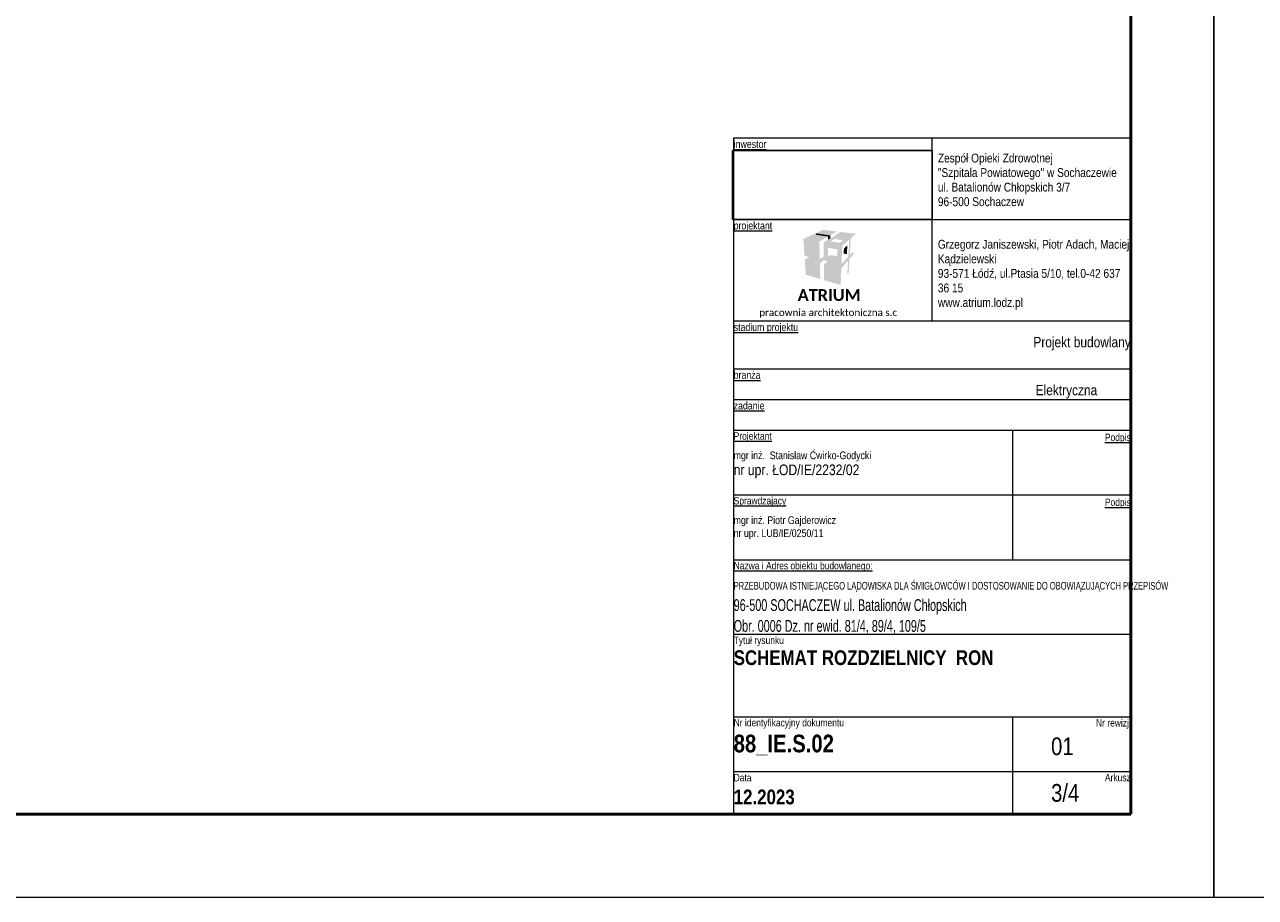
# Model space of a CAD drawing. Header units: millimetres. Extents: x 1009 to 2755, y 1436 to 2329.
# Tile 6 of 9: x 2054 to 2263, y 1436 to 1584. Entities that reach past the tile are written whole.
import ezdxf
from ezdxf.xclip import XClip

# ---------------------------------------------------------------- set-up
doc = ezdxf.new("R2010")
doc.units = ezdxf.units.MM
doc.header["$XCLIPFRAME"] = 2
doc.set_wipeout_variables(frame=1)
doc.linetypes.add('Wipeout_Contour', pattern=[1000, 0, -1000])
for name, color, linetype, lineweight in [('01', 7, 'Continuous', 13), ('0100', 7, 'Continuous', 13), ('Formatka', 7, 'Continuous', 50), ('JD_RAMKA', 7, 'Continuous', 5), ('Stron', 253, 'Continuous', 13)]:
    doc.layers.add(name, color=color, linetype=linetype, lineweight=lineweight)
doc.layers.add('820-G Rysunki Obrazki', color=7, linetype='Continuous')
doc.layers.add('logo szpitala_1_820-G Rysunki Obrazki', color=7, linetype='Continuous')
doc.styles.add('STYL_AUTOMATYCZNY_1', font='Arial Narrow.ttf')
doc.styles.add('STYL_AUTOMATYCZNY_3', font='txt')
doc.styles.add('STYL_AUTOMATYCZNY_4', font='Arial Narrow.ttf', dxfattribs={"width": 0.8})
doc.styles.add('STYL_AUTOMATYCZNY_5', font='Arial Narrow.ttf', dxfattribs={"width": 0.75})
doc.styles.add('STYL_AUTOMATYCZNY_6', font='txt')

# ---------------------------------------------------------------- blocks, each defined once
blk = doc.blocks.new('Rysunek_1_1', base_point=(159205.31, -16737.17))
at = {"color": 254, "linetype": 'Wipeout_Contour', "lineweight": 0, "ltscale": 640395.641388}
blk.add_wipeout([(159205.31, -16737.17), (159239.18, -16737.17), (159239.18, -16725.49), (159205.31, -16725.49)], dxfattribs=at).dxf.layer = 'logo szpitala_1_820-G Rysunki Obrazki'

msp = doc.modelspace()

# ---------------------------------------------------------------- hatches: boundary and pattern name
at = {"layer": '0100', "linetype": 'Continuous', "lineweight": 13}
for points in [[(2187.7, 1548.25), (2186.03, 1547.48), (2188.74, 1547.03), (2190.24, 1547.88)], [(2186.03, 1547.48), (2186.22, 1544.62), (2188.82, 1544.04), (2188.74, 1547.03)], [(2190.58, 1548.08), (2191.73, 1548.74), (2189.38, 1549.02), (2188.1, 1548.43)], [(2188.1, 1548.43), (2188.1, 1548.19), (2190.24, 1547.88), (2190.23, 1547.37), (2190.58, 1547.58), (2190.58, 1547.83), (2190.58, 1548.08)], [(2194.97, 1548.34), (2192.35, 1548.66), (2191.25, 1547.99), (2191.25, 1547.74), (2193.81, 1547.37), (2193.65, 1544.48), (2193.9, 1544.77), (2194.07, 1547.59)], [(2189.52, 1543.16), (2189.55, 1540.48), (2192.36, 1539.66), (2192.47, 1542.46), (2193.61, 1543.8), (2193.48, 1541.57), (2193.71, 1541.56), (2193.86, 1544.1), (2194.71, 1545.1), (2194.25, 1545.16), (2193.9, 1544.77), (2193.65, 1544.48), (2193.36, 1544.17), (2193.11, 1543.89), (2192.5, 1543.2), (2190.19, 1543.73)], [(2193.42, 1544.91), (2193.49, 1546.38), (2192.91, 1545.85), (2192.87, 1544.98)], [(2186.27, 1543.93), (2188.83, 1543.33), (2189.51, 1543.88), (2189.5, 1544.58), (2188.82, 1544.04), (2187.02, 1544.44)], [(2186.27, 1543.93), (2186.44, 1541.4), (2188.9, 1540.67), (2188.83, 1543.33)]]:
    msp.add_hatch(color=7, dxfattribs=at).paths.add_polyline_path(points)
h = msp.add_hatch(color=7, dxfattribs=at)
h.paths.add_polyline_path([(2192.63, 1546.38), (2193.81, 1547.37), (2190.92, 1547.78), (2189.48, 1546.91)])
h.paths.add_polyline_path([(2190.64, 1547.04), (2191.29, 1547.48), (2192.76, 1547.27), (2192.16, 1546.81)], flags=0)
h = msp.add_hatch(color=7, dxfattribs=at)
h.paths.add_polyline_path([(2192.5, 1543.2), (2192.63, 1546.38), (2189.48, 1546.91), (2189.51, 1543.88)])
h.paths.add_polyline_path([(2190.23, 1545.98), (2191.78, 1545.71), (2191.76, 1544.52), (2190.6, 1544.73), (2190.23, 1544.47)], flags=0)

# ---------------------------------------------------------------- linework, layer by layer
at = {"layer": '0100', "color": 7, "linetype": 'Continuous', "lineweight": 13, "flags": 128}
for points in [[(2174.21, 1564.61), (2241.56, 1564.61)], [(2174.21, 1533.56), (2241.56, 1533.56)], [(2174.21, 1525.46), (2241.56, 1525.46)], [(2174.21, 1520.26), (2241.56, 1520.26)], [(2174.21, 1515.06), (2241.56, 1515.06)], [(2221.56, 1504.06), (2221.56, 1515.06)], [(2174.21, 1504.06), (2241.56, 1504.06)], [(2221.56, 1493.06), (2221.56, 1504.06)], [(2174.21, 1493.06), (2241.56, 1493.06)], [(2174.21, 1480.41), (2241.56, 1480.41)], [(2174.21, 1466.41), (2241.56, 1466.41)], [(2221.56, 1449.88), (2221.56, 1466.41)], [(2174.21, 1457.11), (2241.56, 1457.11)]]:
    msp.add_lwpolyline(points, dxfattribs=at)
at = {"layer": 'Formatka'}
msp.add_lwpolyline([(2241.56, 1449.88), (1852.22, 1449.88), (1852.22, 1703.68), (2241.56, 1703.68)], close=True, dxfattribs=at)
at = {"layer": 'JD_RAMKA', "linetype": 'Continuous'}
msp.add_line((2174.21, 1564.61), (2241.56, 1564.61), dxfattribs=at)
at = {"layer": 'Stron'}
for points in [[(2255.66, 1435.78), (1838.12, 1435.78), (1838.12, 1731.88), (2255.66, 1731.88)], [(2670.2, 1435.78), (2255.66, 1435.78), (2255.66, 1731.88), (2670.2, 1731.88)]]:
    msp.add_lwpolyline(points, close=True, dxfattribs=at)

# ---------------------------------------------------------------- texts
at = {"layer": '01', "color": 7, "linetype": 'Continuous', "lineweight": 13}
for s, insert, char_height, attachment_point, style in [('\\A1;{\\pql;\\fCalibri|b0|i0|c238|p0;\\W1.000000;pracownia architektoniczna\\fCalibri|b1|i0|c238|p0;\\W1.000000; \\fCalibri|b0|i0|c238|p0;\\W1.000000;s.c}', (2178.55, 1534.85), 1.2, 4, 'STYL_AUTOMATYCZNY_6'), ('\\A1;\\pxqr;{\\fArial Narrow|b0|i0|c238|p34;Projekt budowlany}', (2241.56, 1530.86), 1.7646, 3, 'STYL_AUTOMATYCZNY_1'), ('\\A1;\\pxql;{\\fArial Narrow|b0|i0|c238|p34;Elektryczna}', (2225.43, 1520.42), 1.7646, 7, 'STYL_AUTOMATYCZNY_1'), ('\\A1;{\\pqr;\\pt39.9934,55.1801;\\fArial Narrow|b0|i0|c238|p0;\\W1.000000;Nr \\fArial Narrow|b0|i0|c238|p0;\\W1.000000;rewizji}', (2241.56, 1466.02), 1.25, 3, 'STYL_AUTOMATYCZNY_1'), ('\\A1;\\pxql;{\\fArial Narrow|b0|i0|c238|p34;01}', (2228.05, 1462.91), 3, 1, 'STYL_AUTOMATYCZNY_1'), ('\\A1;\\pxql;{\\fArial Narrow|b0|i0|c238|p34;3/4}', (2228.05, 1455.01), 3, 1, 'STYL_AUTOMATYCZNY_1')]:
    msp.add_mtext(s, dxfattribs=dict(at, insert=insert, char_height=char_height, attachment_point=attachment_point, style=style))
at = {"layer": '01', "color": 7, "linetype": 'Continuous', "lineweight": 13, "char_height": 1.25, "style": 'STYL_AUTOMATYCZNY_1'}
for s, insert, attachment_point, line_spacing_factor in [('\\A1;\\pxql;{\\fArial Narrow|b0|i0|c238|p34;Tytuł rysunku\\P\\pt31.99072,44.1388;\\fArial Narrow|b1|i0|c238|p34;\\H2x;\\C1;SCHEMAT ROZDZIELNICY  RON}', (2174.21, 1480.02), 1, 1.115681), ('\\A1;\\pxql,t31.99072,44.1388;{\\fArial Narrow|b0|i0|c238|p34;Nr identyfikacyjny dokumentu\\P\\fArial Narrow|b1|i0|c238|p34;\\H2.4x;\\C1;88_IE.S.02}', (2174.21, 1466.04), 1, 1.274047), ('\\A1;\\pxql;{\\fArial Narrow|b0|i0|c238|p34;Data\\P\\fArial Narrow|b1|i0|c238|p34;\\H2x;12.2023}', (2174.21, 1456.72), 1, 1.272223), ('\\A1;\\pxqr;{\\fArial Narrow|b0|i0|c238|p34;Arkusz}', (2241.56, 1456.74), 3, 1.270196)]:
    msp.add_mtext(s, dxfattribs=dict(at, insert=insert, attachment_point=attachment_point, line_spacing_factor=line_spacing_factor))
at = {"layer": '0100', "color": 7, "linetype": 'Continuous', "lineweight": 13, "attachment_point": 1, "style": 'STYL_AUTOMATYCZNY_1'}
for s, insert, char_height, line_spacing_factor in [('\\A1;\\pxql;{\\fArial Narrow|b0|i0|c238|p34;Zespół Opieki Zdrowotnej \\P"Szpitala Powiatowego" w Sochaczewie\\Pul. Batalionów Chłopskich 3/7 \\H1x;\\P96-500 Sochaczew}', (2208.85, 1561.95), 1.5, 0.986803), ('\\A1;\\pxql;{\\fArial Narrow|b0|i0|c238|p34;mgr inż.  Stanisław Ćwirko-Godycki\\P\\H1.38462x;nr upr. ŁOD/IE/2232/02}', (2174.21, 1511.42), 1.3, 1.018745), ('\\A1;{\\fArial Narrow|b0|i0|c238|p34;mgr inż. Piotr Gajderowicz\\Pnr upr. LUB/IE/0250/11}', (2174.21, 1500.42), 1.3, 1.018745)]:
    msp.add_mtext(s, dxfattribs=dict(at, insert=insert, char_height=char_height, line_spacing_factor=line_spacing_factor))
at = {"layer": '0100', "color": 7, "linetype": 'Continuous', "lineweight": 13, "insert": (2208.85, 1547.32), "char_height": 1.5, "width": 32.7023, "attachment_point": 1, "line_spacing_factor": 0.987308, "style": 'STYL_AUTOMATYCZNY_1'}
msp.add_mtext('\\A1;{\\pql;\\fArial Narrow|b0|i0|c238|p0;\\W1.000000;Grzegorz Janiszewski, Piotr Adach, Maciej Kądzielewski\\P\\pql;\\fArial Narrow|b0|i0|c238|p0;\\W1.000000;93-571 Łódź, ul.Ptasia 5/10, tel.0-42 637 36 15\\P\\pql;\\fArial Narrow|b0|i0|c238|p0;\\W1.000000;www.atrium.lodz.pl }', dxfattribs=at)
at = {"layer": '0100', "color": 7, "linetype": 'Continuous', "lineweight": 13}
for s, insert, char_height, attachment_point, style in [('\\A1;{\\pql;\\fCalibri|b1|i0|c238|p0;\\W1.000000;ATRIUM}', (2185.07, 1537.95), 2, 4, 'STYL_AUTOMATYCZNY_3'), ('\\A1;{\\pql;\\fArial Narrow|b0|i0|c238|p0;\\L\\W1.000000;\\Lstadium projektu}', (2174.21, 1533.16), 1.3, 1, 'STYL_AUTOMATYCZNY_1'), ('\\A1;{\\pql;\\fArial Narrow|b0|i0|c238|p0;\\L\\W1.000000;\\Lbranża}', (2174.21, 1525.05), 1.3, 1, 'STYL_AUTOMATYCZNY_1'), ('\\A1;{\\pql;\\fArial Narrow|b0|i0|c238|p0;\\L\\W1.000000;\\Lzadanie}', (2174.21, 1519.85), 1.3, 1, 'STYL_AUTOMATYCZNY_1'), ('\\A1;{\\pql;\\fArial Narrow|b0|i0|c238|p0;\\L\\W1.000000;\\LProjektant}', (2174.21, 1514.67), 1.25, 1, 'STYL_AUTOMATYCZNY_1'), ('\\A1;{\\pqr;\\fArial Narrow|b0|i0|c238|p0;\\L\\W1.000000;\\LPodpis}', (2241.56, 1513.62), 1.25, 6, 'STYL_AUTOMATYCZNY_1'), ('\\A1;{\\pql;\\fArial Narrow|b0|i0|c238|p0;\\L\\W1.000000;\\LSprawdzający}', (2174.21, 1503.69), 1.25, 1, 'STYL_AUTOMATYCZNY_1'), ('\\A1;{\\pqr;\\fArial Narrow|b0|i0|c238|p0;\\L\\W1.000000;\\LPodpis}', (2241.56, 1502.62), 1.25, 6, 'STYL_AUTOMATYCZNY_1'), ('\\A1;{\\pql;\\fArial Narrow|b0|i0|c238|p0;\\L\\W1.000000;\\LNazwa i Adres obiektu budowlanego:}', (2174.21, 1492.67), 1.25, 1, 'STYL_AUTOMATYCZNY_1'), ('\\A1;\\pxql;{\\fArial Narrow|b0|i0|c238|p34;PRZEBUDOWA ISTNIEJĄCEGO LĄDOWISKA DLA ŚMIGŁOWCÓW I DOSTOSOWANIE DO OBOWIĄZUJĄCYCH PRZEPISÓW}', (2174.21, 1487.61), 1.3, 7, 'STYL_AUTOMATYCZNY_5'), ('\\A1;\\pxql;{\\fArial Narrow|b0|i0|c238|p34;96-500 SOCHACZEW ul. Batalionów Chłopskich}', (2174.21, 1483.76), 2, 7, 'STYL_AUTOMATYCZNY_4'), ('\\A1;\\pxql;{\\fArial Narrow|b0|i0|c238|p34;Obr. 0006 Dz. nr ewid. 81/4, 89/4, 109/5}', (2174.21, 1480.46), 2, 7, 'STYL_AUTOMATYCZNY_4')]:
    msp.add_mtext(s, dxfattribs=dict(at, insert=insert, char_height=char_height, attachment_point=attachment_point, style=style))

# ---------------------------------------------------------------- next in the draw order: block references
at = {"layer": '820-G Rysunki Obrazki', "color": 54, "linetype": 'Continuous', "lineweight": 25, "true_color": 0xa4a400}
ref = msp.add_blockref('Rysunek_1_1', (2174.02, 1550.8), dxfattribs=at)
XClip(ref).set_block_clipping_path([(159205.3126707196, -16737.1693301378), (159239.1793373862, -16725.4923856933)])

# ---------------------------------------------------------------- next in the draw order: linework, layer by layer
at = {"layer": '0100', "color": 7, "linetype": 'Continuous', "lineweight": 13, "flags": 128}
for points in [[(2207.88, 1533.56), (2207.88, 1564.61)], [(2174.21, 1550.8), (2241.56, 1550.8)]]:
    msp.add_lwpolyline(points, dxfattribs=at)
at = {"layer": 'JD_RAMKA', "linetype": 'Continuous'}
msp.add_line((2174.21, 1449.88), (2174.21, 1564.61), dxfattribs=at)

# ---------------------------------------------------------------- next in the draw order: texts
at = {"layer": '0100', "color": 7, "linetype": 'Continuous', "lineweight": 13, "char_height": 1.3, "attachment_point": 1, "style": 'STYL_AUTOMATYCZNY_1'}
for s, insert in [('\\A1;{\\pql;\\fArial Narrow|b0|i0|c238|p0;\\L\\W1.000000;\\Linwestor}', (2174.21, 1564.21)), ('\\A1;{\\pql;\\fArial Narrow|b0|i0|c238|p0;\\L\\W1.000000;\\Lprojektant}', (2174.21, 1550.39))]:
    msp.add_mtext(s, dxfattribs=dict(at, insert=insert))

doc.saveas('drawing.dxf')
